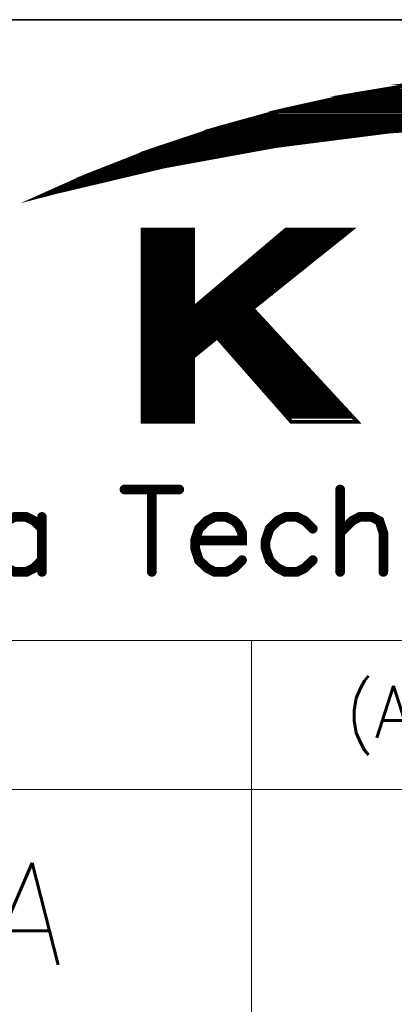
# Model space of a CAD drawing. Header units: millimetres. Extents: x 4065 to 8083, y -652 to 5416.
# Tile 60 of 256: x 6915 to 6932, y 294 to 338. Entities that reach past the tile are written whole.
import ezdxf
from ezdxf.enums import TextEntityAlignment as Align

# ---------------------------------------------------------------- set-up
doc = ezdxf.new("R2010")
doc.units = ezdxf.units.MM
doc.header["$LTSCALE"] = 0.8
doc.layers.get('0').update_dxf_attribs({"linetype": 'CONTINUOUS', "lineweight": 0})
doc.layers.add('2', color=3, linetype='CONTINUOUS', lineweight=0)
doc.styles.get("Standard").update_dxf_attribs({"font": 'romans.shx', "width": 0.8, "oblique": 5, "bigfont": 'whgtxt.shx'})

# ---------------------------------------------------------------- blocks, each defined once
blk = doc.blocks.new('SMOOTH_0$0254')
at = {"const_width": 0.0127}
blk.add_lwpolyline([(-0.00635, 0, 1), (0.00635, 0, 1)], format="xyb", close=True, dxfattribs=at)
blk = doc.blocks.new('SMOOTH_0$064516')
at = {"const_width": 0.0323}
blk.add_lwpolyline([(-0.0161, 0, 1), (0.0161, 0, 1)], format="xyb", close=True, dxfattribs=at)
blk = doc.blocks.new('logo')
at = {"color": 7}
for points, const_width in [([(-3495.641, 5338.044), (-3491.64, 5339.83), (-3485.861, 5342.097), (-3479.97, 5344.064), (-3473.985, 5345.713), (-3467.914, 5347.052), (-3461.791, 5348.074)], 0.338), ([(-3454.81, 5344.51), (-3464.814, 5343.755), (-3474.775, 5342.484), (-3484.65, 5340.681), (-3494.422, 5338.371), (-3495.641, 5338.044)], 0.338), ([(-3470.624, 5346.391), (-3420.251, 5346.391)], 0.338), ([(-3421.603, 5346.729), (-3469.272, 5346.729)], 0.338), ([(-3475.526, 5345.207), (-3415.518, 5345.207)], 0.338), ([(-3474.343, 5345.546), (-3416.87, 5345.546)], 0.338), ([(-3418.222, 5345.884), (-3472.483, 5345.884)], 0.338), ([(-3478.738, 5344.278), (-3459.298, 5344.278)], 0.338), ([(-3476.202, 5344.954), (-3414.588, 5344.954)], 0.338), ([(-3481.273, 5343.517), (-3467.75, 5343.517)], 0.338), ([(-3469.863, 5343.348), (-3469.271, 5343.348)], 0.338), ([(-3467.75, 5343.602), (-3467.328, 5343.602)], 0.338), ([(-3483.555, 5342.756), (-3473.836, 5342.756)], 0.338), ([(-3482.71, 5343.01), (-3471.976, 5343.01)], 0.338), ([(-3482.034, 5343.264), (-3469.948, 5343.264)], 0.338), ([(-3473.92, 5342.841), (-3473.159, 5342.841)], 0.338), ([(-3472.061, 5343.095), (-3471.131, 5343.095)], 0.338), ([(-3486.682, 5341.658), (-3480.09, 5341.658)], 0.338), ([(-3486.006, 5341.911), (-3478.738, 5341.911)], 0.338), ([(-3484.823, 5342.249), (-3476.625, 5342.249)], 0.338), ([(-3480.005, 5341.742), (-3479.752, 5341.742)], 0.338), ([(-3488.457, 5340.897), (-3484.485, 5340.897)], 0.338), ([(-3487.866, 5341.151), (-3483.048, 5341.151)], 0.338), ([(-3487.189, 5341.404), (-3481.611, 5341.404)], 0.338), ([(-3484.4, 5340.982), (-3483.809, 5340.982)], 0.338), ([(-3483.133, 5341.235), (-3482.541, 5341.235)], 0.338), ([(-3481.611, 5341.489), (-3481.104, 5341.489)], 0.338), ([(-3492.683, 5338.869), (-3489.049, 5340.559)], 0.338), ([(-3489.387, 5340.474), (-3491.584, 5339.545)], 0.338), ([(-3491.415, 5339.207), (-3488.626, 5340.559)], 0.338), ([(-3490.401, 5339.46), (-3488.204, 5340.559)], 0.338), ([(-3489.133, 5340.052), (-3488.035, 5340.052)], 0.338), ([(-3488.626, 5340.221), (-3487.02, 5340.221)], 0.338), ([(-3488.373, 5340.474), (-3486.091, 5340.474)], 0.338), ([(-3493.613, 5338.7), (-3491.584, 5339.629)], 0.338), ([(-3486.344, 5335.065), (-3486.344, 5318.162)], 0.338), ([(-3486.091, 5318.077), (-3486.091, 5334.981)], 0.338), ([(-3485.837, 5318.077), (-3485.837, 5334.981)], 0.338), ([(-3485.584, 5318.077), (-3485.584, 5334.981)], 0.338), ([(-3485.33, 5318.077), (-3485.33, 5334.981)], 0.338), ([(-3485.076, 5318.077), (-3485.076, 5334.981)], 0.338), ([(-3484.823, 5318.077), (-3484.823, 5334.981)], 0.338), ([(-3484.569, 5317.993), (-3484.569, 5334.896)], 0.338), ([(-3484.316, 5317.993), (-3484.316, 5334.896)], 0.338), ([(-3484.062, 5318.077), (-3484.062, 5334.981)], 0.338), ([(-3483.893, 5335.065), (-3483.893, 5317.993)], 0.338), ([(-3483.724, 5318.077), (-3483.724, 5334.981)], 0.338), ([(-3483.471, 5318.077), (-3483.471, 5334.981)], 0.338), ([(-3483.217, 5318.077), (-3483.217, 5334.981)], 0.338), ([(-3482.963, 5318.077), (-3482.963, 5334.981)], 0.338), ([(-3482.71, 5318.077), (-3482.71, 5334.981)], 0.338), ([(-3482.456, 5318.077), (-3482.456, 5334.981)], 0.338), ([(-3482.203, 5317.993), (-3482.203, 5334.896)], 0.338), ([(-3474.174, 5334.727), (-3468.494, 5334.727)], 0.338), ([(-3475.357, 5333.713), (-3469.863, 5333.713)], 0.338), ([(-3475.103, 5333.967), (-3469.61, 5333.967)], 0.338), ([(-3474.681, 5334.22), (-3469.187, 5334.22)], 0.338), ([(-3474.427, 5334.474), (-3468.933, 5334.474)], 0.338), ([(-3476.287, 5332.952), (-3470.793, 5332.952)], 0.338), ([(-3475.948, 5333.206), (-3470.455, 5333.206)], 0.338), ([(-3475.61, 5333.459), (-3470.201, 5333.459)], 0.338), ([(-3477.47, 5331.938), (-3472.145, 5331.938)], 0.338), ([(-3477.216, 5332.192), (-3471.723, 5332.192)], 0.338), ([(-3476.878, 5332.445), (-3471.469, 5332.445)], 0.338), ([(-3476.54, 5332.699), (-3471.215, 5332.699)], 0.338), ([(-3478.399, 5331.177), (-3473.075, 5331.177)], 0.338), ([(-3478.061, 5331.431), (-3472.737, 5331.431)], 0.338), ([(-3477.723, 5331.685), (-3472.399, 5331.685)], 0.338), ([(-3479.245, 5330.417), (-3474.005, 5330.417)], 0.338), ([(-3478.991, 5330.67), (-3473.666, 5330.67)], 0.338), ([(-3478.653, 5330.924), (-3473.413, 5330.924)], 0.338), ([(-3480.428, 5329.403), (-3475.272, 5329.403)], 0.338), ([(-3480.174, 5329.656), (-3474.934, 5329.656), (-3474.934, 5329.572), (-3474.85, 5329.656)], 0.338), ([(-3479.836, 5329.91), (-3474.681, 5329.91)], 0.338), ([(-3479.498, 5330.163), (-3474.343, 5330.163)], 0.338), ([(-3481.442, 5328.642), (-3476.202, 5328.642)], 0.338), ([(-3481.104, 5328.895), (-3475.948, 5328.895)], 0.338), ([(-3480.766, 5329.149), (-3475.61, 5329.149)], 0.338), ([(-3482.203, 5327.797), (-3476.709, 5327.797)], 0.338), ([(-3482.203, 5327.543), (-3476.456, 5327.543)], 0.338), ([(-3481.696, 5328.388), (-3476.54, 5328.388)], 0.338), ([(-3482.372, 5327.374), (-3476.287, 5327.374)], 0.338), ([(-3482.372, 5327.036), (-3476.117, 5327.036)], 0.338), ([(-3482.287, 5326.867), (-3475.864, 5326.867)], 0.338), ([(-3482.203, 5327.205), (-3476.117, 5327.205)], 0.338), ([(-3475.441, 5326.36), (-3482.372, 5326.36)], 0.338), ([(-3482.372, 5326.191), (-3475.272, 5326.191)], 0.338), ([(-3482.287, 5326.529), (-3475.526, 5326.529)], 0.338), ([(-3482.287, 5325.937), (-3475.019, 5325.937)], 0.338), ([(-3482.456, 5325.261), (-3480.428, 5325.261)], 0.338), ([(-3482.287, 5325.092), (-3480.681, 5325.092)], 0.338), ([(-3482.287, 5324.923), (-3480.851, 5324.923)], 0.338), ([(-3482.203, 5325.684), (-3474.765, 5325.684)], 0.338), ([(-3479.667, 5325.261), (-3474.427, 5325.261)], 0.338), ([(-3479.498, 5325.008), (-3474.174, 5325.008)], 0.338), ([(-3482.372, 5324.247), (-3481.527, 5324.247)], 0.338), ([(-3482.372, 5324.078), (-3481.865, 5324.078)], 0.338), ([(-3482.287, 5324.5), (-3481.273, 5324.5)], 0.338), ([(-3482.203, 5324.754), (-3481.02, 5324.754)], 0.338), ([(-3479.16, 5324.754), (-3473.92, 5324.754)], 0.338), ([(-3478.991, 5324.5), (-3473.666, 5324.5)], 0.338), ([(-3478.738, 5324.247), (-3473.497, 5324.247)], 0.338), ([(-3478.569, 5323.993), (-3473.244, 5323.993)], 0.338), ([(-3478.399, 5323.74), (-3472.99, 5323.74)], 0.338), ([(-3478.146, 5323.486), (-3472.737, 5323.486)], 0.338), ([(-3477.892, 5323.233), (-3472.483, 5323.233)], 0.338), ([(-3477.723, 5322.979), (-3472.314, 5322.979)], 0.338), ([(-3477.47, 5322.726), (-3472.061, 5322.726)], 0.338), ([(-3477.216, 5322.472), (-3471.807, 5322.472)], 0.338), ([(-3476.963, 5322.218), (-3471.638, 5322.218)], 0.338), ([(-3476.794, 5321.965), (-3471.384, 5321.965)], 0.338), ([(-3476.54, 5321.711), (-3471.131, 5321.711)], 0.338), ([(-3476.371, 5321.458), (-3470.877, 5321.458)], 0.338), ([(-3476.117, 5321.204), (-3470.624, 5321.204)], 0.338), ([(-3475.864, 5320.951), (-3470.37, 5320.951)], 0.338), ([(-3475.695, 5320.697), (-3470.201, 5320.697)], 0.338), ([(-3475.441, 5320.444), (-3469.948, 5320.444)], 0.338), ([(-3475.188, 5320.19), (-3469.694, 5320.19)], 0.338), ([(-3475.019, 5319.936), (-3469.525, 5319.936)], 0.338), ([(-3474.85, 5319.683), (-3469.271, 5319.683)], 0.338), ([(-3474.596, 5319.429), (-3469.018, 5319.429)], 0.338), ([(-3474.258, 5319.176), (-3468.764, 5319.176)], 0.338), ([(-3474.089, 5318.922), (-3468.511, 5318.922)], 0.338), ([(-3473.92, 5318.669), (-3468.257, 5318.669)], 0.338), ([(-3473.666, 5318.415), (-3468.004, 5318.415)], 0.338), ([(-3488.222, 5311.965), (-3483.345, 5311.965)], 0.859), ([(-3485.783, 5311.965), (-3485.783, 5304.641)], 0.859), ([(-3469.038, 5311.965), (-3469.038, 5304.641)], 0.859), ([(-3495.555, 5308.479), (-3496.251, 5309.175), (-3496.946, 5309.527), (-3497.994, 5309.527), (-3498.69, 5309.175), (-3499.385, 5308.479), (-3499.737, 5307.431), (-3499.737, 5306.736), (-3499.385, 5305.688), (-3498.69, 5304.993), (-3497.994, 5304.641), (-3496.946, 5304.641), (-3496.251, 5304.993), (-3495.555, 5305.688)], 0.859), ([(-3495.555, 5309.527), (-3495.555, 5304.641)], 0.859), ([(-3481.945, 5307.431), (-3477.763, 5307.431), (-3477.763, 5308.127), (-3478.106, 5308.823), (-3478.459, 5309.175), (-3479.154, 5309.527), (-3480.202, 5309.527), (-3480.897, 5309.175), (-3481.601, 5308.479), (-3481.945, 5307.431), (-3481.945, 5306.736), (-3481.601, 5305.688), (-3480.897, 5304.993), (-3480.202, 5304.641), (-3479.154, 5304.641), (-3478.459, 5304.993), (-3477.763, 5305.688)], 0.859), ([(-3471.477, 5308.479), (-3472.181, 5309.175), (-3472.877, 5309.527), (-3473.925, 5309.527), (-3474.62, 5309.175), (-3475.316, 5308.479), (-3475.668, 5307.431), (-3475.668, 5306.736), (-3475.316, 5305.688), (-3474.62, 5304.993), (-3473.925, 5304.641), (-3472.877, 5304.641), (-3472.181, 5304.993), (-3471.477, 5305.688)], 0.859), ([(-3469.038, 5308.127), (-3467.991, 5309.175), (-3467.295, 5309.527), (-3466.248, 5309.527), (-3465.552, 5309.175), (-3465.2, 5308.127), (-3465.2, 5304.641)], 0.859)]:
    blk.add_lwpolyline(points, dxfattribs=dict(at, const_width=const_width))
at = {"color": 7, "const_width": 0.338}
for points in [[(-3465.91, 5347.379), (-3461.851, 5348.057), (-3429.228, 5348.057), (-3424.695, 5347.379)], [(-3461.782, 5348.065), (-3459.73, 5348.297), (-3430.835, 5348.297), (-3429.285, 5348.065)], [(-3472.036, 5346.133), (-3467.922, 5347.044), (-3423.06, 5347.044), (-3418.615, 5346.133)], [(-3467.914, 5347.044), (-3465.91, 5347.379), (-3424.695, 5347.379), (-3423.06, 5347.044)], [(-3473.976, 5345.704), (-3472.036, 5346.133), (-3418.607, 5346.133), (-3416.958, 5345.704)], [(-3477.436, 5344.751), (-3473.976, 5345.704), (-3416.958, 5345.704), (-3413.297, 5344.751)], [(-3479.961, 5344.055), (-3478.278, 5344.519), (-3454.81, 5344.519), (-3460.948, 5344.055)], [(-3478.278, 5344.519), (-3477.436, 5344.751), (-3444.78, 5344.751), (-3454.81, 5344.519)], [(-3484.645, 5342.492), (-3480.843, 5343.763), (-3464.822, 5343.763), (-3474.775, 5342.493)], [(-3480.843, 5343.763), (-3480.817, 5343.772), (-3464.814, 5343.772), (-3464.822, 5343.763)], [(-3480.818, 5343.772), (-3479.97, 5344.055), (-3460.949, 5344.055), (-3464.7, 5343.772)], [(-3464.814, 5343.763), (-3464.814, 5343.772), (-3464.7, 5343.772), (-3464.814, 5343.763)], [(-3485.852, 5342.089), (-3484.645, 5342.492), (-3474.775, 5342.492), (-3476.985, 5342.089)], [(-3489.423, 5340.689), (-3485.861, 5342.089), (-3476.985, 5342.089), (-3484.65, 5340.689)], [(-3491.631, 5339.822), (-3489.423, 5340.689), (-3484.658, 5340.689), (-3488.321, 5339.822)], [(-3494.873, 5338.379), (-3491.631, 5339.822), (-3488.321, 5339.822), (-3494.413, 5338.379)], [(-3495.53, 5338.087), (-3494.422, 5338.379), (-3494.873, 5338.379), (-3495.53, 5338.087)], [(-3486.616, 5328.092), (-3486.616, 5335.065), (-3482.108, 5335.065), (-3482.108, 5328.092)], [(-3482.108, 5328.092), (-3473.856, 5335.065), (-3468.051, 5335.065), (-3476.771, 5328.092)], [(-3486.616, 5328.04), (-3486.616, 5328.092), (-3476.771, 5328.092), (-3476.836, 5328.04)], [(-3486.616, 5325.473), (-3486.616, 5328.04), (-3476.836, 5328.04), (-3474.458, 5325.473)], [(-3486.616, 5323.747), (-3486.616, 5325.473), (-3479.978, 5325.473), (-3482.108, 5323.747)], [(-3473.375, 5317.968), (-3479.978, 5325.473), (-3474.458, 5325.473), (-3467.51, 5317.968)], [(-3486.616, 5317.968), (-3486.616, 5323.747), (-3482.108, 5323.747), (-3482.108, 5317.968)]]:
    blk.add_lwpolyline(points, close=True, dxfattribs=at)
at = {"color": 7, "xscale": 13.31, "yscale": 13.31, "zscale": 13.31}
for name, p in [('SMOOTH_0$0254', (-3467.922, 5347.044)), ('SMOOTH_0$0254', (-3467.914, 5347.052)), ('SMOOTH_0$0254', (-3467.914, 5347.044)), ('SMOOTH_0$0254', (-3465.91, 5347.379)), ('SMOOTH_0$0254', (-3465.91, 5347.379)), ('SMOOTH_0$0254', (-3472.036, 5346.133)), ('SMOOTH_0$0254', (-3472.036, 5346.133)), ('SMOOTH_0$0254', (-3470.624, 5346.391)), ('SMOOTH_0$0254', (-3469.272, 5346.729)), ('SMOOTH_0$0254', (-3475.526, 5345.207)), ('SMOOTH_0$0254', (-3474.343, 5345.546)), ('SMOOTH_0$0254', (-3473.985, 5345.713)), ('SMOOTH_0$0254', (-3473.976, 5345.704)), ('SMOOTH_0$0254', (-3473.976, 5345.704)), ('SMOOTH_0$0254', (-3472.483, 5345.884)), ('SMOOTH_0$0254', (-3478.738, 5344.278)), ('SMOOTH_0$0254', (-3478.278, 5344.519)), ('SMOOTH_0$0254', (-3478.278, 5344.519)), ('SMOOTH_0$0254', (-3477.436, 5344.751)), ('SMOOTH_0$0254', (-3477.436, 5344.751)), ('SMOOTH_0$0254', (-3476.202, 5344.954)), ('SMOOTH_0$0254', (-3481.273, 5343.517)), ('SMOOTH_0$0254', (-3480.843, 5343.763)), ('SMOOTH_0$0254', (-3480.843, 5343.763)), ('SMOOTH_0$0254', (-3480.818, 5343.772)), ('SMOOTH_0$0254', (-3480.817, 5343.772)), ('SMOOTH_0$0254', (-3479.97, 5344.064)), ('SMOOTH_0$0254', (-3479.97, 5344.055)), ('SMOOTH_0$0254', (-3479.961, 5344.055)), ('SMOOTH_0$0254', (-3469.863, 5343.348)), ('SMOOTH_0$0254', (-3469.271, 5343.348)), ('SMOOTH_0$0254', (-3467.75, 5343.602)), ('SMOOTH_0$0254', (-3467.75, 5343.517)), ('SMOOTH_0$0254', (-3467.328, 5343.602)), ('SMOOTH_0$0254', (-3464.822, 5343.763)), ('SMOOTH_0$0254', (-3464.822, 5343.763)), ('SMOOTH_0$0254', (-3464.814, 5343.772)), ('SMOOTH_0$0254', (-3464.814, 5343.772)), ('SMOOTH_0$0254', (-3464.814, 5343.763)), ('SMOOTH_0$0254', (-3464.814, 5343.763)), ('SMOOTH_0$0254', (-3464.814, 5343.755)), ('SMOOTH_0$0254', (-3464.7, 5343.772)), ('SMOOTH_0$0254', (-3464.7, 5343.772)), ('SMOOTH_0$0254', (-3484.645, 5342.492)), ('SMOOTH_0$0254', (-3484.645, 5342.492)), ('SMOOTH_0$0254', (-3483.555, 5342.756)), ('SMOOTH_0$0254', (-3482.71, 5343.01)), ('SMOOTH_0$0254', (-3482.034, 5343.264)), ('SMOOTH_0$0254', (-3474.775, 5342.493)), ('SMOOTH_0$0254', (-3474.775, 5342.492)), ('SMOOTH_0$0254', (-3474.775, 5342.484)), ('SMOOTH_0$0254', (-3473.92, 5342.841)), ('SMOOTH_0$0254', (-3473.836, 5342.756)), ('SMOOTH_0$0254', (-3473.159, 5342.841)), ('SMOOTH_0$0254', (-3472.061, 5343.095)), ('SMOOTH_0$0254', (-3471.976, 5343.01)), ('SMOOTH_0$0254', (-3471.131, 5343.095)), ('SMOOTH_0$0254', (-3469.948, 5343.264)), ('SMOOTH_0$0254', (-3486.682, 5341.658)), ('SMOOTH_0$0254', (-3486.006, 5341.911)), ('SMOOTH_0$0254', (-3485.861, 5342.097)), ('SMOOTH_0$0254', (-3485.861, 5342.089)), ('SMOOTH_0$0254', (-3485.852, 5342.089)), ('SMOOTH_0$0254', (-3484.823, 5342.249)), ('SMOOTH_0$0254', (-3480.09, 5341.658)), ('SMOOTH_0$0254', (-3480.005, 5341.742)), ('SMOOTH_0$0254', (-3479.752, 5341.742)), ('SMOOTH_0$0254', (-3478.738, 5341.911)), ('SMOOTH_0$0254', (-3476.985, 5342.089)), ('SMOOTH_0$0254', (-3476.985, 5342.089)), ('SMOOTH_0$0254', (-3476.625, 5342.249)), ('SMOOTH_0$0254', (-3489.423, 5340.689)), ('SMOOTH_0$0254', (-3489.423, 5340.689)), ('SMOOTH_0$0254', (-3488.457, 5340.897)), ('SMOOTH_0$0254', (-3487.866, 5341.151)), ('SMOOTH_0$0254', (-3487.189, 5341.404)), ('SMOOTH_0$0254', (-3484.658, 5340.689)), ('SMOOTH_0$0254', (-3484.65, 5340.689)), ('SMOOTH_0$0254', (-3484.65, 5340.681)), ('SMOOTH_0$0254', (-3484.485, 5340.897)), ('SMOOTH_0$0254', (-3484.4, 5340.982)), ('SMOOTH_0$0254', (-3483.809, 5340.982)), ('SMOOTH_0$0254', (-3483.133, 5341.235)), ('SMOOTH_0$0254', (-3483.048, 5341.151)), ('SMOOTH_0$0254', (-3482.541, 5341.235)), ('SMOOTH_0$0254', (-3481.611, 5341.489)), ('SMOOTH_0$0254', (-3481.611, 5341.404)), ('SMOOTH_0$0254', (-3481.104, 5341.489)), ('SMOOTH_0$0254', (-3491.64, 5339.83)), ('SMOOTH_0$0254', (-3491.631, 5339.822)), ('SMOOTH_0$0254', (-3491.631, 5339.822)), ('SMOOTH_0$0254', (-3489.387, 5340.474)), ('SMOOTH_0$0254', (-3489.133, 5340.052)), ('SMOOTH_0$0254', (-3489.049, 5340.559)), ('SMOOTH_0$0254', (-3488.626, 5340.559)), ('SMOOTH_0$0254', (-3488.626, 5340.221)), ('SMOOTH_0$0254', (-3488.373, 5340.474)), ('SMOOTH_0$0254', (-3488.321, 5339.822)), ('SMOOTH_0$0254', (-3488.321, 5339.822)), ('SMOOTH_0$0254', (-3488.204, 5340.559)), ('SMOOTH_0$0254', (-3488.035, 5340.052)), ('SMOOTH_0$0254', (-3487.02, 5340.221)), ('SMOOTH_0$0254', (-3486.091, 5340.474)), ('SMOOTH_0$0254', (-3491.584, 5339.629)), ('SMOOTH_0$0254', (-3491.584, 5339.545)), ('SMOOTH_0$0254', (-3491.415, 5339.207)), ('SMOOTH_0$0254', (-3490.401, 5339.46)), ('SMOOTH_0$0254', (-3495.641, 5338.044)), ('SMOOTH_0$0254', (-3495.641, 5338.044)), ('SMOOTH_0$0254', (-3495.53, 5338.087)), ('SMOOTH_0$0254', (-3495.53, 5338.087)), ('SMOOTH_0$0254', (-3494.873, 5338.379)), ('SMOOTH_0$0254', (-3494.873, 5338.379)), ('SMOOTH_0$0254', (-3494.422, 5338.379)), ('SMOOTH_0$0254', (-3494.422, 5338.371)), ('SMOOTH_0$0254', (-3494.413, 5338.379)), ('SMOOTH_0$0254', (-3493.613, 5338.7)), ('SMOOTH_0$0254', (-3492.683, 5338.869)), ('SMOOTH_0$0254', (-3486.616, 5335.065)), ('SMOOTH_0$0254', (-3486.344, 5335.065)), ('SMOOTH_0$0254', (-3486.091, 5334.981)), ('SMOOTH_0$0254', (-3485.837, 5334.981)), ('SMOOTH_0$0254', (-3485.584, 5334.981)), ('SMOOTH_0$0254', (-3485.33, 5334.981)), ('SMOOTH_0$0254', (-3485.076, 5334.981)), ('SMOOTH_0$0254', (-3484.823, 5334.981)), ('SMOOTH_0$0254', (-3484.569, 5334.896)), ('SMOOTH_0$0254', (-3484.316, 5334.896)), ('SMOOTH_0$0254', (-3484.062, 5334.981)), ('SMOOTH_0$0254', (-3483.893, 5335.065)), ('SMOOTH_0$0254', (-3483.724, 5334.981)), ('SMOOTH_0$0254', (-3483.471, 5334.981)), ('SMOOTH_0$0254', (-3483.217, 5334.981)), ('SMOOTH_0$0254', (-3482.963, 5334.981)), ('SMOOTH_0$0254', (-3482.71, 5334.981)), ('SMOOTH_0$0254', (-3482.456, 5334.981)), ('SMOOTH_0$0254', (-3482.203, 5334.896)), ('SMOOTH_0$0254', (-3482.108, 5335.065)), ('SMOOTH_0$0254', (-3474.174, 5334.727)), ('SMOOTH_0$0254', (-3473.856, 5335.065)), ('SMOOTH_0$0254', (-3468.494, 5334.727)), ('SMOOTH_0$0254', (-3468.051, 5335.065)), ('SMOOTH_0$0254', (-3475.357, 5333.713)), ('SMOOTH_0$0254', (-3475.103, 5333.967)), ('SMOOTH_0$0254', (-3474.681, 5334.22)), ('SMOOTH_0$0254', (-3474.427, 5334.474)), ('SMOOTH_0$0254', (-3469.863, 5333.713)), ('SMOOTH_0$0254', (-3469.61, 5333.967)), ('SMOOTH_0$0254', (-3469.187, 5334.22)), ('SMOOTH_0$0254', (-3468.933, 5334.474)), ('SMOOTH_0$0254', (-3476.287, 5332.952)), ('SMOOTH_0$0254', (-3475.948, 5333.206)), ('SMOOTH_0$0254', (-3475.61, 5333.459)), ('SMOOTH_0$0254', (-3470.793, 5332.952)), ('SMOOTH_0$0254', (-3470.455, 5333.206)), ('SMOOTH_0$0254', (-3470.201, 5333.459)), ('SMOOTH_0$0254', (-3477.47, 5331.938)), ('SMOOTH_0$0254', (-3477.216, 5332.192)), ('SMOOTH_0$0254', (-3476.878, 5332.445)), ('SMOOTH_0$0254', (-3476.54, 5332.699)), ('SMOOTH_0$0254', (-3472.145, 5331.938)), ('SMOOTH_0$0254', (-3471.723, 5332.192)), ('SMOOTH_0$0254', (-3471.469, 5332.445)), ('SMOOTH_0$0254', (-3471.215, 5332.699)), ('SMOOTH_0$0254', (-3478.399, 5331.177)), ('SMOOTH_0$0254', (-3478.061, 5331.431)), ('SMOOTH_0$0254', (-3477.723, 5331.685)), ('SMOOTH_0$0254', (-3473.075, 5331.177)), ('SMOOTH_0$0254', (-3472.737, 5331.431)), ('SMOOTH_0$0254', (-3472.399, 5331.685)), ('SMOOTH_0$0254', (-3479.245, 5330.417)), ('SMOOTH_0$0254', (-3478.991, 5330.67)), ('SMOOTH_0$0254', (-3478.653, 5330.924)), ('SMOOTH_0$0254', (-3474.005, 5330.417)), ('SMOOTH_0$0254', (-3473.666, 5330.67)), ('SMOOTH_0$0254', (-3473.413, 5330.924)), ('SMOOTH_0$0254', (-3480.428, 5329.403)), ('SMOOTH_0$0254', (-3480.174, 5329.656)), ('SMOOTH_0$0254', (-3479.836, 5329.91)), ('SMOOTH_0$0254', (-3479.498, 5330.163)), ('SMOOTH_0$0254', (-3475.272, 5329.403)), ('SMOOTH_0$0254', (-3474.934, 5329.656)), ('SMOOTH_0$0254', (-3474.934, 5329.572)), ('SMOOTH_0$0254', (-3474.85, 5329.656)), ('SMOOTH_0$0254', (-3474.681, 5329.91)), ('SMOOTH_0$0254', (-3474.343, 5330.163)), ('SMOOTH_0$0254', (-3481.442, 5328.642)), ('SMOOTH_0$0254', (-3481.104, 5328.895)), ('SMOOTH_0$0254', (-3480.766, 5329.149)), ('SMOOTH_0$0254', (-3476.202, 5328.642)), ('SMOOTH_0$0254', (-3475.948, 5328.895)), ('SMOOTH_0$0254', (-3475.61, 5329.149)), ('SMOOTH_0$0254', (-3486.616, 5328.092)), ('SMOOTH_0$0254', (-3486.616, 5328.092)), ('SMOOTH_0$0254', (-3486.616, 5328.04)), ('SMOOTH_0$0254', (-3486.616, 5328.04)), ('SMOOTH_0$0254', (-3482.203, 5327.797)), ('SMOOTH_0$0254', (-3482.203, 5327.543)), ('SMOOTH_0$0254', (-3482.108, 5328.092)), ('SMOOTH_0$0254', (-3482.108, 5328.092)), ('SMOOTH_0$0254', (-3481.696, 5328.388)), ('SMOOTH_0$0254', (-3476.836, 5328.04)), ('SMOOTH_0$0254', (-3476.836, 5328.04)), ('SMOOTH_0$0254', (-3476.771, 5328.092)), ('SMOOTH_0$0254', (-3476.771, 5328.092)), ('SMOOTH_0$0254', (-3476.709, 5327.797)), ('SMOOTH_0$0254', (-3476.54, 5328.388)), ('SMOOTH_0$0254', (-3476.456, 5327.543)), ('SMOOTH_0$0254', (-3482.372, 5327.374)), ('SMOOTH_0$0254', (-3482.372, 5327.036)), ('SMOOTH_0$0254', (-3482.287, 5326.867)), ('SMOOTH_0$0254', (-3482.203, 5327.205)), ('SMOOTH_0$0254', (-3476.287, 5327.374)), ('SMOOTH_0$0254', (-3476.117, 5327.205)), ('SMOOTH_0$0254', (-3476.117, 5327.036)), ('SMOOTH_0$0254', (-3475.864, 5326.867)), ('SMOOTH_0$0254', (-3482.372, 5326.36)), ('SMOOTH_0$0254', (-3482.372, 5326.191)), ('SMOOTH_0$0254', (-3482.287, 5326.529)), ('SMOOTH_0$0254', (-3482.287, 5325.937)), ('SMOOTH_0$0254', (-3475.526, 5326.529)), ('SMOOTH_0$0254', (-3475.441, 5326.36)), ('SMOOTH_0$0254', (-3475.272, 5326.191)), ('SMOOTH_0$0254', (-3475.019, 5325.937)), ('SMOOTH_0$0254', (-3486.616, 5325.473)), ('SMOOTH_0$0254', (-3486.616, 5325.473)), ('SMOOTH_0$0254', (-3482.456, 5325.261)), ('SMOOTH_0$0254', (-3482.287, 5325.092)), ('SMOOTH_0$0254', (-3482.287, 5324.923)), ('SMOOTH_0$0254', (-3482.203, 5325.684)), ('SMOOTH_0$0254', (-3480.851, 5324.923)), ('SMOOTH_0$0254', (-3480.681, 5325.092)), ('SMOOTH_0$0254', (-3480.428, 5325.261)), ('SMOOTH_0$0254', (-3479.978, 5325.473)), ('SMOOTH_0$0254', (-3479.978, 5325.473)), ('SMOOTH_0$0254', (-3479.667, 5325.261)), ('SMOOTH_0$0254', (-3479.498, 5325.008)), ('SMOOTH_0$0254', (-3474.765, 5325.684)), ('SMOOTH_0$0254', (-3474.458, 5325.473)), ('SMOOTH_0$0254', (-3474.458, 5325.473)), ('SMOOTH_0$0254', (-3474.427, 5325.261)), ('SMOOTH_0$0254', (-3474.174, 5325.008)), ('SMOOTH_0$0254', (-3482.372, 5324.247)), ('SMOOTH_0$0254', (-3482.372, 5324.078)), ('SMOOTH_0$0254', (-3482.287, 5324.5)), ('SMOOTH_0$0254', (-3482.203, 5324.754)), ('SMOOTH_0$0254', (-3481.865, 5324.078)), ('SMOOTH_0$0254', (-3481.527, 5324.247)), ('SMOOTH_0$0254', (-3481.273, 5324.5)), ('SMOOTH_0$0254', (-3481.02, 5324.754)), ('SMOOTH_0$0254', (-3479.16, 5324.754)), ('SMOOTH_0$0254', (-3478.991, 5324.5)), ('SMOOTH_0$0254', (-3478.738, 5324.247)), ('SMOOTH_0$0254', (-3473.92, 5324.754)), ('SMOOTH_0$0254', (-3473.666, 5324.5)), ('SMOOTH_0$0254', (-3473.497, 5324.247)), ('SMOOTH_0$0254', (-3486.616, 5323.747)), ('SMOOTH_0$0254', (-3486.616, 5323.747)), ('SMOOTH_0$0254', (-3482.108, 5323.747)), ('SMOOTH_0$0254', (-3482.108, 5323.747)), ('SMOOTH_0$0254', (-3478.569, 5323.993)), ('SMOOTH_0$0254', (-3478.399, 5323.74)), ('SMOOTH_0$0254', (-3478.146, 5323.486)), ('SMOOTH_0$0254', (-3477.892, 5323.233)), ('SMOOTH_0$0254', (-3473.244, 5323.993)), ('SMOOTH_0$0254', (-3472.99, 5323.74)), ('SMOOTH_0$0254', (-3472.737, 5323.486)), ('SMOOTH_0$0254', (-3472.483, 5323.233)), ('SMOOTH_0$0254', (-3477.723, 5322.979)), ('SMOOTH_0$0254', (-3477.47, 5322.726)), ('SMOOTH_0$0254', (-3477.216, 5322.472)), ('SMOOTH_0$0254', (-3472.314, 5322.979)), ('SMOOTH_0$0254', (-3472.061, 5322.726)), ('SMOOTH_0$0254', (-3471.807, 5322.472)), ('SMOOTH_0$0254', (-3476.963, 5322.218)), ('SMOOTH_0$0254', (-3476.794, 5321.965)), ('SMOOTH_0$0254', (-3476.54, 5321.711)), ('SMOOTH_0$0254', (-3476.371, 5321.458)), ('SMOOTH_0$0254', (-3471.638, 5322.218)), ('SMOOTH_0$0254', (-3471.384, 5321.965)), ('SMOOTH_0$0254', (-3471.131, 5321.711)), ('SMOOTH_0$0254', (-3470.877, 5321.458)), ('SMOOTH_0$0254', (-3476.117, 5321.204)), ('SMOOTH_0$0254', (-3475.864, 5320.951)), ('SMOOTH_0$0254', (-3475.695, 5320.697)), ('SMOOTH_0$0254', (-3470.624, 5321.204)), ('SMOOTH_0$0254', (-3470.37, 5320.951)), ('SMOOTH_0$0254', (-3470.201, 5320.697)), ('SMOOTH_0$0254', (-3475.441, 5320.444)), ('SMOOTH_0$0254', (-3475.188, 5320.19)), ('SMOOTH_0$0254', (-3475.019, 5319.936)), ('SMOOTH_0$0254', (-3474.85, 5319.683)), ('SMOOTH_0$0254', (-3469.948, 5320.444)), ('SMOOTH_0$0254', (-3469.694, 5320.19)), ('SMOOTH_0$0254', (-3469.525, 5319.936)), ('SMOOTH_0$0254', (-3469.271, 5319.683)), ('SMOOTH_0$0254', (-3474.596, 5319.429)), ('SMOOTH_0$0254', (-3474.258, 5319.176)), ('SMOOTH_0$0254', (-3474.089, 5318.922)), ('SMOOTH_0$0254', (-3469.018, 5319.429)), ('SMOOTH_0$0254', (-3468.764, 5319.176)), ('SMOOTH_0$0254', (-3468.511, 5318.922)), ('SMOOTH_0$0254', (-3486.616, 5317.968)), ('SMOOTH_0$0254', (-3486.344, 5318.162)), ('SMOOTH_0$0254', (-3486.091, 5318.077)), ('SMOOTH_0$0254', (-3485.837, 5318.077)), ('SMOOTH_0$0254', (-3485.584, 5318.077)), ('SMOOTH_0$0254', (-3485.33, 5318.077)), ('SMOOTH_0$0254', (-3485.076, 5318.077)), ('SMOOTH_0$0254', (-3484.823, 5318.077)), ('SMOOTH_0$0254', (-3484.569, 5317.993)), ('SMOOTH_0$0254', (-3484.316, 5317.993)), ('SMOOTH_0$0254', (-3484.062, 5318.077)), ('SMOOTH_0$0254', (-3483.893, 5317.993)), ('SMOOTH_0$0254', (-3483.724, 5318.077)), ('SMOOTH_0$0254', (-3483.471, 5318.077)), ('SMOOTH_0$0254', (-3483.217, 5318.077)), ('SMOOTH_0$0254', (-3482.963, 5318.077)), ('SMOOTH_0$0254', (-3482.71, 5318.077)), ('SMOOTH_0$0254', (-3482.456, 5318.077)), ('SMOOTH_0$0254', (-3482.203, 5317.993)), ('SMOOTH_0$0254', (-3482.108, 5317.968)), ('SMOOTH_0$0254', (-3473.92, 5318.669)), ('SMOOTH_0$0254', (-3473.666, 5318.415)), ('SMOOTH_0$0254', (-3473.375, 5317.968)), ('SMOOTH_0$0254', (-3468.257, 5318.669)), ('SMOOTH_0$0254', (-3468.004, 5318.415)), ('SMOOTH_0$0254', (-3467.51, 5317.968)), ('SMOOTH_0$064516', (-3488.222, 5311.965)), ('SMOOTH_0$064516', (-3485.783, 5311.965)), ('SMOOTH_0$064516', (-3483.345, 5311.965)), ('SMOOTH_0$064516', (-3469.038, 5311.965)), ('SMOOTH_0$064516', (-3496.946, 5309.527)), ('SMOOTH_0$064516', (-3496.251, 5309.175)), ('SMOOTH_0$064516', (-3495.555, 5309.527)), ('SMOOTH_0$064516', (-3480.897, 5309.175)), ('SMOOTH_0$064516', (-3480.202, 5309.527)), ('SMOOTH_0$064516', (-3479.154, 5309.527)), ('SMOOTH_0$064516', (-3478.459, 5309.175)), ('SMOOTH_0$064516', (-3474.62, 5309.175)), ('SMOOTH_0$064516', (-3473.925, 5309.527)), ('SMOOTH_0$064516', (-3472.877, 5309.527)), ('SMOOTH_0$064516', (-3472.181, 5309.175)), ('SMOOTH_0$064516', (-3467.991, 5309.175)), ('SMOOTH_0$064516', (-3467.295, 5309.527)), ('SMOOTH_0$064516', (-3466.248, 5309.527)), ('SMOOTH_0$064516', (-3465.552, 5309.175)), ('SMOOTH_0$064516', (-3495.555, 5308.479)), ('SMOOTH_0$064516', (-3481.601, 5308.479)), ('SMOOTH_0$064516', (-3478.106, 5308.823)), ('SMOOTH_0$064516', (-3477.763, 5308.127)), ('SMOOTH_0$064516', (-3475.316, 5308.479)), ('SMOOTH_0$064516', (-3471.477, 5308.479)), ('SMOOTH_0$064516', (-3469.038, 5308.127)), ('SMOOTH_0$064516', (-3465.2, 5308.127)), ('SMOOTH_0$064516', (-3481.945, 5307.431)), ('SMOOTH_0$064516', (-3481.945, 5307.431)), ('SMOOTH_0$064516', (-3477.763, 5307.431)), ('SMOOTH_0$064516', (-3475.668, 5307.431)), ('SMOOTH_0$064516', (-3481.945, 5306.736)), ('SMOOTH_0$064516', (-3475.668, 5306.736)), ('SMOOTH_0$064516', (-3495.555, 5305.688)), ('SMOOTH_0$064516', (-3481.601, 5305.688)), ('SMOOTH_0$064516', (-3477.763, 5305.688)), ('SMOOTH_0$064516', (-3475.316, 5305.688)), ('SMOOTH_0$064516', (-3471.477, 5305.688)), ('SMOOTH_0$064516', (-3496.946, 5304.641)), ('SMOOTH_0$064516', (-3496.251, 5304.993)), ('SMOOTH_0$064516', (-3495.555, 5304.641)), ('SMOOTH_0$064516', (-3485.783, 5304.641)), ('SMOOTH_0$064516', (-3480.897, 5304.993)), ('SMOOTH_0$064516', (-3480.202, 5304.641)), ('SMOOTH_0$064516', (-3479.154, 5304.641)), ('SMOOTH_0$064516', (-3478.459, 5304.993)), ('SMOOTH_0$064516', (-3474.62, 5304.993)), ('SMOOTH_0$064516', (-3473.925, 5304.641)), ('SMOOTH_0$064516', (-3472.877, 5304.641)), ('SMOOTH_0$064516', (-3472.181, 5304.993)), ('SMOOTH_0$064516', (-3469.038, 5304.641)), ('SMOOTH_0$064516', (-3465.2, 5304.641))]:
    blk.add_blockref(name, p, dxfattribs=at)

msp = doc.modelspace()

# ---------------------------------------------------------------- linework, layer by layer
at = {"color": 7, "linetype": 'Continuous', "lineweight": 35}
msp.add_line((6866.498, 337.691), (7017.837, 337.691), dxfattribs=at)
at = {"color": 7, "linetype": 'Continuous'}
for p, q in [((6866.498, 310.275), (7017.837, 310.275)), ((6925.717, 251.056), (6925.717, 310.275)), ((6866.498, 303.695), (6955.327, 303.695))]:
    msp.add_line(p, q, dxfattribs=at)

# ---------------------------------------------------------------- block references
at = {"color": 3, "linetype": 'Continuous', "xscale": 0.4968601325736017, "yscale": 0.4968601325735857, "zscale": 0.4968601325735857}
msp.add_blockref('logo', (8653.268, -2322.355), dxfattribs=at)

# ---------------------------------------------------------------- texts
at = {"color": 7, "linetype": 'Continuous', "width": 0.933333}
msp.add_text('(APPROVED)', height=2.288, dxfattribs=at).set_placement((6929.892, 308.278), align=Align.TOP_LEFT)
at = {"layer": '2', "linetype": 'Continuous', "oblique": 5}
msp.add_text('J.M.A', height=4.5075, dxfattribs=at).set_placement((6902.311, 295.956))

doc.saveas('drawing.dxf')
